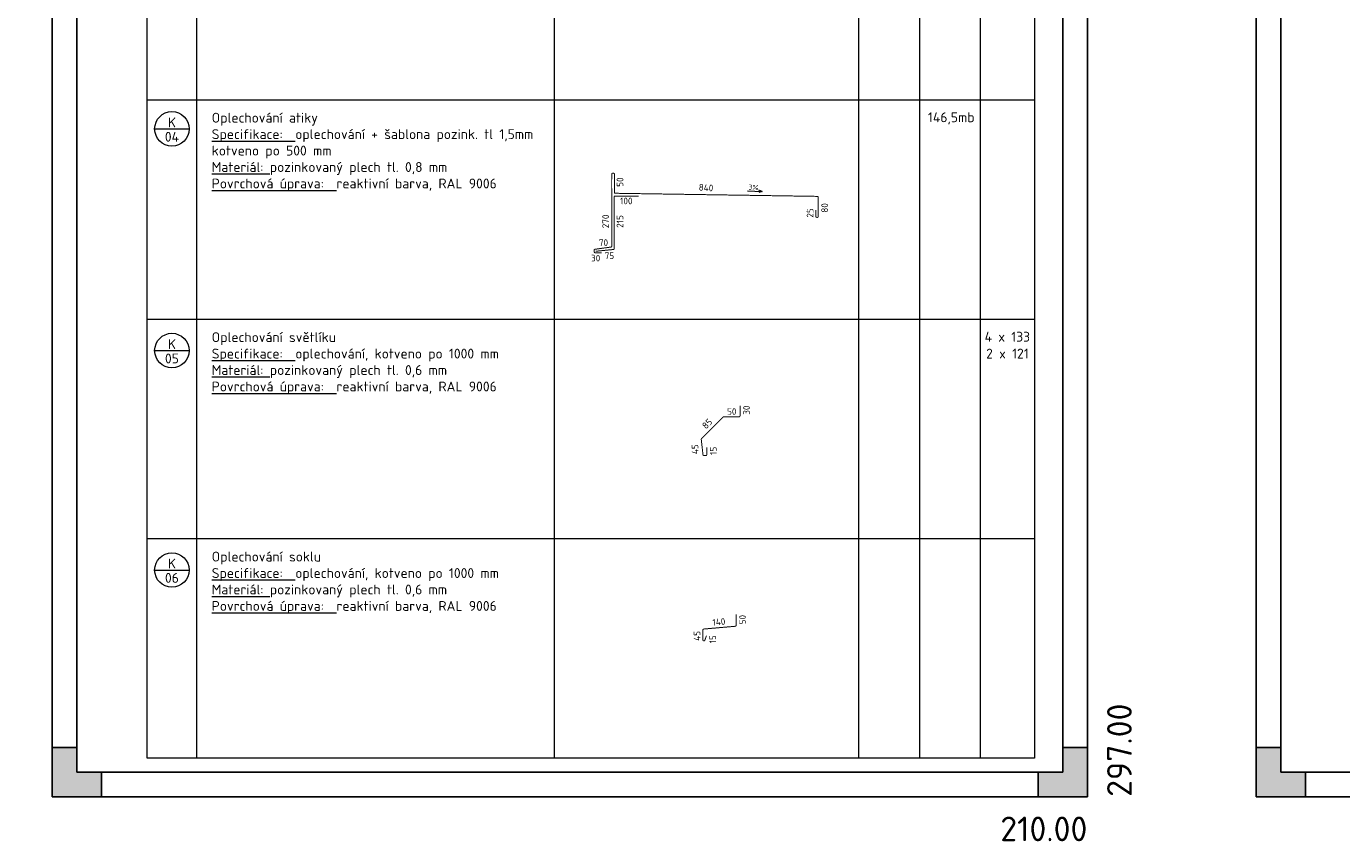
# Model space of a CAD drawing. Header units: millimetres. Extents: x -21000 to -3118, y 26639 to 40532.
# Tile 5 of 7: x -14885 to -9548, y 33513 to 36820. Entities that reach past the tile are written whole.
import ezdxf
from ezdxf.enums import TextEntityAlignment as Align

# ---------------------------------------------------------------- set-up
doc = ezdxf.new("R2010")
doc.units = ezdxf.units.MM
doc.header["$LTSCALE"] = 200
doc.layers.get('Defpoints').update_dxf_attribs({"color": 140})
for name, color, linetype, lineweight in [('A99_N_kce-pohl', 7, 'Continuous', 20), ('A99_N_koty-100', 160, 'Continuous', 9), ('A99_N_leg-ram', 7, 'Continuous', 9), ('A99_N_znaceni', 160, 'Continuous', 9), ('A99_S_txt-popis-100', 7, 'Continuous', 9), ('ad_N_koty-100', 160, 'Continuous', 9), ('ad_N_leg-text', 7, 'Continuous', 9)]:
    doc.layers.add(name, color=color, linetype=linetype, lineweight=lineweight)
doc.styles.add('A99_kota', font='isocpeur.ttf')
doc.styles.add('A99_popis', font='isocpeur.ttf')
doc.styles.add('ad_popis 100', font='isocpeur.ttf', dxfattribs={"height": 200})

# ---------------------------------------------------------------- blocks, each defined once
blk = doc.blocks.new('*U5')
h = blk.add_hatch(color=0)
h.dxf.hatch_style = 1
h.paths.add_polyline_path([(-210, 287), (-205, 287), (-205, 292), (-200, 292), (-200, 297), (-210, 297)])
h = blk.add_hatch(color=0)
h.dxf.hatch_style = 1
h.paths.add_polyline_path([(0, 287), (-5, 287), (-5, 292), (-10, 292), (-10, 297), (0, 297)])
h = blk.add_hatch(color=0)
h.dxf.hatch_style = 1
h.paths.add_polyline_path([(-210, 10), (-205, 10), (-205, 5), (-200, 5), (-200, 0), (-210, 0)])
h = blk.add_hatch(color=0)
h.dxf.hatch_style = 1
h.paths.add_polyline_path([(0, 0), (0, 10), (-5, 10), (-5, 5), (-10, 5), (-10, 0)])
at = {"color": 0}
for p, q in [((-210, 292), (-210, 297)), ((-205, 297), (-210, 297)), ((-210, 0), (-210, 297)), ((-210, 297), (0, 297)), ((-200, 292), (-200, 297)), ((-10, 292), (-10, 297)), ((0, 297), (-5, 297)), ((0, 297), (0, 0)), ((-205, 5), (-205, 292)), ((-205, 292), (-5, 292)), ((-5, 292), (-5, 5)), ((-205, 287), (-210, 287)), ((-5, 287), (0, 287)), ((-205, 10), (-210, 10)), ((-5, 10), (0, 10)), ((-210, 0), (-210, 5)), ((-5, 5), (-205, 5)), ((-200, 5), (-200, 0)), ((-10, 5), (-10, 0)), ((0, 0), (-210, 0))]:
    blk.add_line(p, q, dxfattribs=at)
at = {"layer": 'Defpoints', "color": 0, "insert": (4, 0), "char_height": 5, "attachment_point": 1, "rotation": 90, "style": 'A99_popis'}
blk.add_mtext('297.00', dxfattribs=at)
at = {"layer": 'Defpoints', "color": 0, "insert": (0, -4), "char_height": 5, "attachment_point": 3, "style": 'A99_popis'}
blk.add_mtext('210.00', dxfattribs=at)
blk = doc.blocks.new('*U7')
at = {"color": 0, "linetype": 'ByBlock'}
blk.add_line((-3.5, 0), (3.5, 0), dxfattribs=at)
blk.add_circle((0, 0), 3.5, dxfattribs=at)
at = {"color": 0, "linetype": 'ByBlock', "style": 'A99_popis'}
for tag, p in [('KATEGORIE', (0, 1.31)), ('PRVEK', (0, -1.6))]:
    blk.add_attdef(tag, text='', height=2, dxfattribs=at).set_placement(p, align=Align.MIDDLE_CENTER)

msp = doc.modelspace()

# ---------------------------------------------------------------- linework, layer by layer
at = {"layer": 'A99_N_kce-pohl', "color": 10, "const_width": 4}
for points in [[(-12551.3, 35901.9), (-12577.7, 35902, -0.390157), (-12580.7, 35904.7), (-12581.3, 35912.5, -0.396646), (-12578.7, 35915.7), (-12512.5, 35924.9, 0.374014), (-12509.9, 35927.9), (-12509.9, 36139.8, -0.005134), (-12509.9, 36222.2, -0.425606), (-12498.7, 36222.2, -0.011568), (-12498.7, 36143), (-11675.4, 36130.4, -0.409849), (-11672.4, 36127.4), (-11672.4, 36048.3, -0.414214), (-11675.4, 36045.3), (-11678.3, 36045.3, -0.414214), (-11681.3, 36048.3), (-11681.3, 36075.3)], [(-12124.2, 35113.2), (-12124.2, 35083.5, -0.414214), (-12128.7, 35079), (-12135.2, 35079, -0.382162), (-12139.6, 35083), (-12146.5, 35144.4, -0.227838), (-12145.2, 35148.1), (-12058, 35235.2, -0.198912), (-12054.8, 35236.5), (-11993.7, 35236.5, 0.414214), (-11989.2, 35241), (-11989.2, 35281.5)], [(-12125.5, 34349), (-12132, 34330.1, -0.325685), (-12134.9, 34328.1), (-12136.9, 34328.1, -0.409224), (-12139.9, 34331.1), (-12139.9, 34372.6, -0.388858), (-12137.1, 34375.6), (-12008, 34386.9, 0.388858), (-12005.3, 34389.9), (-12005.3, 34435.7)]]:
    msp.add_lwpolyline(points, format="xyb", dxfattribs=at)
at = {"layer": 'A99_N_kce-pohl', "color": 10, "lineweight": 25, "const_width": 4}
msp.add_lwpolyline([(-12574.9, 35907.8), (-12502.6, 35915, 0.385314), (-12499.9, 35918), (-12499.9, 36128.8, -0.414214), (-12496.9, 36131.8), (-12399.9, 36131.8)], format="xyb", dxfattribs=at)
at = {"layer": 'A99_N_koty-100', "lineweight": 5}
for points in [[(-11959.6, 36152.9), (-11899.5, 36150.3)], [(-11899.5, 36150.3), (-11913.4, 36146.1)], [(-11899.5, 36150.3), (-11912.9, 36155.6)]]:
    msp.add_lwpolyline(points, dxfattribs=at)
at = {"layer": 'A99_N_leg-ram'}
for p, q in [((-14394.3, 36522.2), (-10794.3, 36522.2)), ((-14394.3, 35632.2), (-10794.3, 35632.2)), ((-14394.3, 34742.2), (-10794.3, 34742.2))]:
    msp.add_line(p, q, dxfattribs=at)
msp.add_lwpolyline([(-14394.3, 39192.2), (-10794.3, 39192.2), (-10794.3, 33852.2), (-14394.3, 33852.2)], close=True, dxfattribs=at)
for points in [[(-14194.3, 39192.2), (-14194.3, 33852.2)], [(-12743, 39192.2), (-12743, 33852.2)], [(-11508.1, 39192.2), (-11508.1, 33852.2)], [(-11261.2, 39192.2), (-11261.2, 33852.2)], [(-11014.3, 39192.2), (-11014.3, 33852.2)]]:
    msp.add_lwpolyline(points, dxfattribs=at)

# ---------------------------------------------------------------- block references
at = {"layer": 'A99_N_znaceni', "xscale": 20, "yscale": 20, "zscale": 20}
for p, values in [((-14294.3, 36404.1), {'KATEGORIE': 'K', 'PRVEK': '04'}), ((-14294.3, 35505), {'KATEGORIE': 'K', 'PRVEK': '05'}), ((-14294.3, 34615), {'KATEGORIE': 'K', 'PRVEK': '06'})]:
    msp.add_blockref('*U7', p, dxfattribs=at).add_auto_attribs(values)
at = {"layer": 'Defpoints', "ltscale": 0.1, "xscale": 20, "yscale": 20, "zscale": 20}
for p in [(-10580, 33695), (-5695.3, 33695)]:
    msp.add_blockref('*U5', p, dxfattribs=at)

# ---------------------------------------------------------------- texts
at = {"layer": 'A99_N_koty-100', "lineweight": 5, "insert": (-11954.4, 36178.2), "char_height": 20, "attachment_point": 1, "rotation": 357.5104, "style": 'A99_kota'}
msp.add_mtext_dynamic_manual_height_columns('3%', width=89.5, gutter_width=2000, heights=[0], dxfattribs=at)
at = {"layer": 'A99_S_txt-popis-100', "char_height": 40, "attachment_point": 1, "style": 'A99_kota'}
for s, width, insert in [('\\pt520;{\\fISOCPEUR|b1|i0|c238|p34;Oplechování atiky}\\P{\\LSpecifikace:}  oplechování + šablona pozink. tl 1,5mm\\Pkotveno po 500 mm\\P{\\LMateriál:} pozinkovaný plech tl. 0,8 mm\\P{\\LPovrchová úprava:}  reaktivní barva, RAL 9006', 1294.426, (-14132.8, 36469.4)), ('\\pi34.43234,t554.43234;146,5mb', 246.865, (-11261.2, 36471.2)), ('\\pt520;{\\fISOCPEUR|b1|i0|c238|p34;Oplechování světlíku}\\P{\\LSpecifikace:}  oplechování, kotveno po 1000 mm\\P{\\LMateriál:} pozinkovaný plech tl. 0,6 mm\\P{\\LPovrchová úprava:}  reaktivní barva, RAL 9006', 1294.426, (-14132.8, 35579.4)), ('\\pi35.43234,t555.43234;4 x 133', 246.865, (-11032.3, 35581.2)), ('\\pi41.43234,t561.43234;2 x 121', 246.865, (-11032.3, 35512.8)), ('\\pt520;{\\fISOCPEUR|b1|i0|c238|p34;Oplechování soklu}\\P{\\LSpecifikace:}  oplechování, kotveno po 1000 mm\\P{\\LMateriál:} pozinkovaný plech tl. 0,6 mm\\P{\\LPovrchová úprava:}  reaktivní barva, RAL 9006', 1294.426, (-14132.8, 34689.4))]:
    msp.add_mtext_dynamic_manual_height_columns(s, width=width, gutter_width=2500, heights=[0], dxfattribs=dict(at, insert=insert))
at = {"layer": 'ad_N_koty-100', "char_height": 27, "attachment_point": 8, "style": 'A99_kota'}
for s, width, insert, rotation in [(' 50', 31.282, (-12462.9, 36188.3, 0), 89.8949), ('840', 63.015, (-12128.2, 36152.3, 0), 356.2928), ('25', 35.475, (-11691.4, 36062.8, 0), 88.8054), ('80', 35.475, (-11632.3, 36083.5, 0), 90), ('270', 31.282, (-12520.9, 36028.9, 0), 89.8949), ('215', 31.282, (-12462.9, 36028.5, 0), 89.8949), ('30', 63.015, (-11949.7, 35263.5, 0), 90.2108), ('85', 63.015, (-12113.1, 35198.8, 0), 45.5135), ('45', 63.015, (-12158.2, 35105, 0), 90.2108), ('15', 63.015, (-12083.8, 35098.4, 0), 90.2108), ('50', 63.015, (-11965.7, 34413.8, 0), 90.2108), ('140', 63.015, (-12073.8, 34391.2, 0), 5.3728), ('45', 63.015, (-12150, 34347.9, 0), 90.2108), ('15', 63.015, (-12086.3, 34334, 0), 90.2108)]:
    msp.add_mtext_dynamic_manual_height_columns(s, width=width, gutter_width=1250, heights=[0], dxfattribs=dict(at, insert=insert, rotation=rotation))
for s, insert in [('100', (-12450.8, 36098.4, 0)), ('70', (-12543.4, 35929.3, 0)), ('30', (-12575.1, 35866.4, 0)), ('75', (-12519.2, 35876.3, 0)), ('50', (-12022.9, 35244.4, 0))]:
    msp.add_mtext_dynamic_manual_height_columns(s, width=63.015, gutter_width=1250, heights=[0], dxfattribs=dict(at, insert=insert))
at = {"layer": 'ad_N_leg-text', "insert": (-19661.4, 39154.8), "char_height": 40, "width": 3448.504, "attachment_point": 1, "style": 'ad_popis 100'}
msp.add_mtext('\\pi-120,l120,t120;{\\fSymbol|b0|i0|c2|p18;·^I}PŘED VÝROBOU ZAMĚŘIT PROSTOR, DO KTERÉHO JE DANÝ VÝROBEK INSTALOVÁN A OVĚŘIT ROZMĚRY VÝROBKU\\P{\\fSymbol|b0|i0|c2|p18;·^I}PŘI REALIZACI A NÁVRHU JE NUTNÉ DODRŽET PLATNOU LEGISLATIVU - ZÁKONY, NAŘÍZENÍ VLÁDY, VYHLÁŠKY, NORMY A DÁLE ROZHODNUTÍ A ZÁVAZNÁ STANOVISKA DOTČENÝCH ORGÁNŮ. KONSTRUKCE, NA KTERÉ SE NEVZTAHUJÍ ZÁVAZNÁ USTANOVENÍ ČSN, BUDOU PROVEDENY DLE NEZÁVAZNÝCH POŽADAVKŮ PLATNÝCH ČSN NEBO DODAVATEL JINÝM ZPŮSOBEM PROKAZATELNĚ DOLOŽÍ JEJICH FUNKČNOST.\\P{\\fSymbol|b0|i0|c2|p18;·^I}DODAVATEL GARANTUJE VEŠKERÉ VLASTNOSTI PRVKŮ\\P{\\fSymbol|b0|i0|c2|p18;·^I}KOTVENÍ PRVKŮ, KOTEVNÍ MATERIÁLY A TECHNOLOGIE PROVÁDĚNÍ BUDOU GARANTOVÁNY DODAVATELEM. ATYPICKÉ POSTUPY BUDOU KONZULTOVÁNY S AUTORSKÝM DOZOREM.\\P{\\fSymbol|b0|i0|c2|p18;·^I}DILATACE VE VÝROBCÍCH ŘEŠIT DLE PLATNÝCH NOREM. OBJEKTOVÉ DILATACE BUDEOU PROVÁZÁNY I DO KLEMPÍŘSKÝCH VÝROBKŮ PROBÍHAJÍCÍ SKRZ DILATACI.\\P{\\fSymbol|b0|i0|c2|p18;·^I}U VŠECH PRVKŮ JE SOUČASTÍ DODÁVKY VEŠKERÉ KOTEVNÍ MATERIÁL, KOTEVNÍ MATERIÁL JE VE STEJNÉM MATERIÁLU JAKO ZBYTEK OKOLNÍ KONSTRUKCE \\P{\\fSymbol|b0|i0|c2|p18;·^I}BAREVNOST VÝROBKŮ JE VŽDY VZORKOVÁNA, VÝBĚR SCHVALUJE AUTORSKÝ A TECHNICKÝ DOZOR. PŘED ODSOUHLASENÍM VZORKŮ NENÍ MOŽNÁ REALIZACE VÝROBKŮ.\\P{\\fSymbol|b0|i0|c2|p18;·^I}V PŘÍPADĚ POUŽITÍ TITANZINKOVÉHO PLECHU SE POŽADUJE VŽDY PŘEDZVĚTRALÝ PLECH\\P{\\fSymbol|b0|i0|c2|p18;·^I}V PŘÍPADĚ FÓLIOVÝCH HYDROIZOLACÍ JSOU VEŠKERÉ POPLASTOVANÉ PLECHY NUTNÉ PRO JEJÍ KOTVENÍ SOUČÁSTÍ DODÁVKY HYDROIZOLACE \\P{\\fSymbol|b0|i0|c2|p18;·^I}SVODNÉ POTRUBÍ BUDE UKONČENO V LAPAČI STŘEŠNÍCH SPLAVENIN (DODÁVKA ZTI)\\P{\\fSymbol|b0|i0|c2|p18;·^I}SOUČÁSTÍ DODÁVKY STŘEŠNÍCHO ŽLABU JSOU I ŽLABOVÉ HÁKY, ŽLABOVÝ KOTLÍK, ČELA A SPOJKY A TO VŽDY VE STEJNÉM JEDNOTNÉM MATERIÁLU\\P{\\fSymbol|b0|i0|c2|p18;·^I}SOUČÁSTÍ DODÁVKY SVODU JSOU VŽDY I OBJÍMKY SE ZDĚŘEMI, ODSKOKY, ODBOČKY A KOLENA A TO VŽDY VE STEJNÉM JEDNOTNÉM MATERIÁLU\\P{\\fSymbol|b0|i0|c2|p18;·^I}VEŠKERÉ ROZDÍLNÉ MATERIÁLY MOHOU BÝT VŽDY NAPOJOVÁNY A SPOJOVÁNY POUZE TAK, ABY NEDOCHÁZELO K ELEKTROLYTICKÉ KOROZI\\P{\\fSymbol|b0|i0|c2|p18;·^I}V PŘÍPADĚ POZINKOVÁNÍ BUDE NANESEN POVLAK V TLOUŠŤCE MIN. 50 {\\fArial|b0|i0|c0|p34;\\H1.08333x;μ\\fMS Shell Dlg 2|b0|i0|c238|p0;\\H0.65385x;M}\\P{\\fSymbol|b0|i0|c2|p18;·^I}V PŘÍPADĚ JAKÝKOLIV ZMĚN NEBO ÚPRAV NA VÝROBCÍCH MUSÍ BÝT UPOZORNĚN AUTORSKÝ A TECHNICKÝ DOZOR', dxfattribs=at)

doc.saveas('drawing.dxf')
